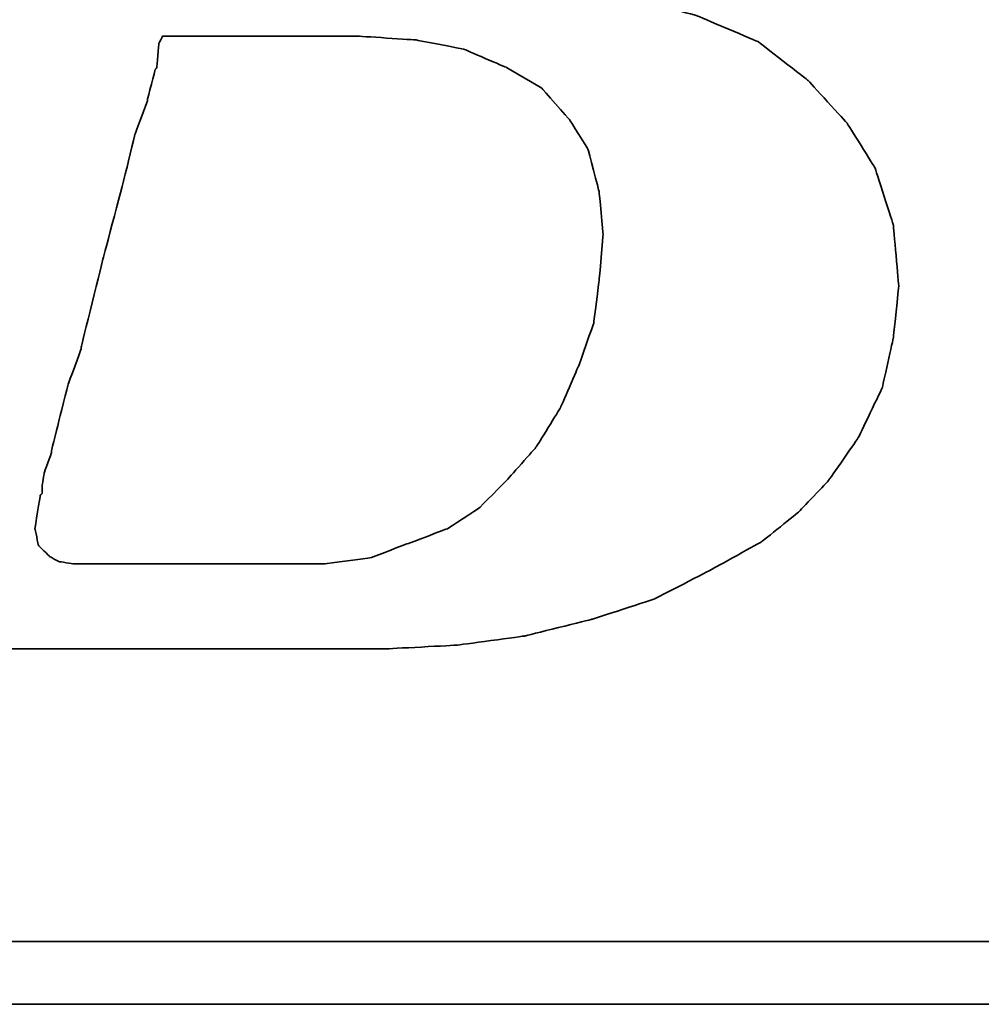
# Model space of a CAD drawing. Header units: millimetres. Extents: x 21 to 280, y -116 to 66.
# Tile 72 of 98: x 212.5 to 213.98, y 6.66 to 8.17. Entities that reach past the tile are written whole.
import ezdxf

# ---------------------------------------------------------------- set-up
doc = ezdxf.new("R2010")
doc.units = ezdxf.units.MM
doc.header["$LTSCALE"] = 0.15
doc.layers.add('DIM', color=4, linetype='CONTINUOUS')
doc.layers.add('layer 1', color=7, linetype='CONTINUOUS')

# ---------------------------------------------------------------- blocks, each defined once
blk = doc.blocks.new('TBI MOTION logo(完整正式版)')
at = {"layer": 'layer 1', "color": 22, "lineweight": 35}
for points, knots in [([(-64.65375, -6.86375), (-64.65375, -6.86375), (-64.84375, -7.29625), (-64.84375, -7.29625), (-64.84375, -7.29625), (-64.84375, -7.29625), (-64.86875, -7.34375), (-64.86875, -7.34375), (-64.86875, -7.34375), (-64.86875, -7.34375), (-64.86875, -7.36875), (-64.86875, -7.36875), (-64.86875, -7.36875), (-64.86875, -7.36875), (-65.15375, -7.65375), (-65.15375, -7.65375), (-65.15375, -7.65375), (-65.15375, -7.65375), (-65.17875, -7.65375), (-65.17875, -7.65375), (-65.17875, -7.65375), (-65.17875, -7.65375), (-65.20375, -7.67875), (-65.20375, -7.67875), (-65.20375, -7.67875), (-65.20375, -7.67875), (-65.58875, -7.87125), (-65.58875, -7.87125), (-65.58875, -7.87125), (-65.58875, -7.87125), (-65.63375, -7.87125), (-65.63375, -7.87125), (-65.63375, -7.87125), (-65.63375, -7.87125), (-65.65875, -7.89375), (-65.65875, -7.89375), (-65.65875, -7.89375), (-65.65875, -7.89375), (-66.09375, -7.94375), (-66.09375, -7.94375), (-66.09375, -7.94375), (-66.09375, -7.94375), (-66.11375, -7.94375), (-66.11375, -7.94375), (-66.11375, -7.94375), (-66.11375, -7.94375), (-66.16375, -7.94375), (-66.16375, -7.94375), (-66.16375, -7.94375), (-66.16375, -7.94375), (-66.30875, -7.94375), (-66.30875, -7.94375), (-66.30875, -7.94375), (-66.30875, -7.94375), (-66.69375, -7.94375), (-66.69375, -7.94375), (-66.69375, -7.94375), (-66.69375, -7.94375), (-67.07375, -7.94375), (-67.07375, -7.94375), (-67.07375, -7.94375), (-67.07375, -7.94375), (-67.12375, -7.94375), (-67.12375, -7.94375), (-67.12375, -7.94375), (-67.12375, -7.94375), (-67.12375, -7.96625), (-67.12375, -7.96625), (-67.12375, -7.96625), (-67.12375, -7.96625), (-67.14875, -7.99125), (-67.14875, -7.99125), (-67.14875, -7.99125), (-67.14875, -7.99125), (-67.24375, -8.34875), (-67.24375, -8.34875), (-67.24375, -8.34875), (-67.24375, -8.34875), (-67.31375, -8.68625), (-67.31375, -8.68625), (-67.31375, -8.68625), (-67.31375, -8.68625), (-67.26875, -8.68625), (-67.26875, -8.68625), (-67.26875, -8.68625), (-67.26875, -8.68625), (-67.07375, -8.68625), (-67.07375, -8.68625), (-67.07375, -8.68625), (-67.07375, -8.68625), (-66.54875, -8.68625), (-66.54875, -8.68625), (-66.54875, -8.68625), (-66.54875, -8.68625), (-65.82625, -8.68625), (-65.82625, -8.68625), (-65.82625, -8.68625), (-65.82625, -8.68625), (-65.01375, -8.68625), (-65.01375, -8.68625), (-65.01375, -8.68625), (-65.01375, -8.68625), (-64.05375, -8.68625), (-64.05375, -8.68625), (-64.05375, -8.68625), (-64.05375, -8.68625), (-62.08375, -8.68625), (-62.08375, -8.68625), (-62.08375, -8.68625), (-62.08375, -8.68625), (-60.06875, -8.68625), (-60.06875, -8.68625), (-60.06875, -8.68625), (-60.06875, -8.68625), (-59.10875, -8.68625), (-59.10875, -8.68625), (-59.10875, -8.68625), (-59.10875, -8.68625), (-58.29375, -8.68625), (-58.29375, -8.68625), (-58.29375, -8.68625), (-58.29375, -8.68625), (-57.57375, -8.68625), (-57.57375, -8.68625), (-57.57375, -8.68625), (-57.57375, -8.68625), (-57.04875, -8.68625), (-57.04875, -8.68625), (-57.04875, -8.68625), (-57.04875, -8.68625), (-56.85375, -8.68625), (-56.85375, -8.68625), (-56.85375, -8.68625), (-56.85375, -8.68625), (-56.70875, -8.68625), (-56.70875, -8.68625), (-56.70875, -8.68625), (-56.70875, -8.68625), (-56.61375, -8.68625), (-56.61375, -8.68625), (-56.61375, -8.68625), (-56.61375, -8.68625), (-56.56875, -8.68625), (-56.56875, -8.68625), (-56.56875, -8.68625), (-56.56875, -8.68625), (-55.65375, -8.63875), (-55.65375, -8.63875), (-55.65375, -8.63875), (-55.65375, -8.63875), (-54.76875, -8.51875), (-54.76875, -8.51875), (-54.76875, -8.51875), (-54.76875, -8.51875), (-53.90375, -8.30375), (-53.90375, -8.30375), (-53.90375, -8.30375), (-53.90375, -8.30375), (-53.08875, -8.03875), (-53.08875, -8.03875), (-53.08875, -8.03875), (-53.08875, -8.03875), (-52.34375, -7.65375), (-52.34375, -7.65375), (-52.34375, -7.65375), (-52.34375, -7.65375), (-51.69875, -7.29625), (-51.69875, -7.29625), (-51.69875, -7.29625), (-51.69875, -7.29625), (-51.21875, -6.91125), (-51.21875, -6.91125), (-51.21875, -6.91125), (-51.21875, -6.91125), (-50.83375, -6.50375), (-50.83375, -6.50375), (-50.83375, -6.50375), (-50.83375, -6.50375), (-50.44875, -5.94875), (-50.44875, -5.94875), (-50.44875, -5.94875), (-50.44875, -5.94875), (-50.13875, -5.30375), (-50.13875, -5.30375), (-50.13875, -5.30375), (-50.13875, -5.30375), (-49.99375, -4.65375), (-49.99375, -4.65375), (-49.99375, -4.65375), (-49.99375, -4.65375), (-49.92375, -3.98375), (-49.92375, -3.98375), (-49.92375, -3.98375), (-49.92375, -3.98375), (-49.99375, -3.19374), (-49.99375, -3.19374), (-49.99375, -3.19374), (-49.99375, -3.19374), (-50.23374, -2.44874), (-50.23374, -2.44874), (-50.23374, -2.44874), (-50.23374, -2.44874), (-50.59375, -1.87374), (-50.59375, -1.87374), (-50.59375, -1.87374), (-50.59375, -1.87374), (-51.09875, -1.31874), (-51.09875, -1.31874), (-51.09875, -1.31874), (-51.09875, -1.31874), (-51.74375, -0.81875), (-51.74375, -0.81875), (-51.74375, -0.81875), (-51.74375, -0.81875), (-52.53875, -0.48125), (-52.53875, -0.48125), (-52.53875, -0.48125), (-52.53875, -0.48125), (-53.47375, -0.21875), (-53.47375, -0.21875), (-53.47375, -0.21875), (-53.47375, -0.21875), (-54.52875, -0.04874), (-54.52875, -0.04874), (-54.52875, -0.04874), (-54.52875, -0.04874), (-55.65375, 0.12125), (-55.65375, 0.12125), (-55.65375, 0.12125), (-55.65375, 0.12125), (-54.50375, 0.28624), (-54.50375, 0.28624), (-54.50375, 0.28624), (-54.50375, 0.28624), (-53.83375, 0.38124), (-53.83375, 0.38124), (-53.83375, 0.38124), (-53.83375, 0.38124), (-53.18375, 0.50125), (-53.18375, 0.50125), (-53.18375, 0.50125), (-53.18375, 0.50125), (-52.55875, 0.66874), (-52.55875, 0.66874), (-52.55875, 0.66874), (-52.55875, 0.66874), (-52.03375, 0.86124), (-52.03375, 0.86124), (-52.03375, 0.86124), (-52.03375, 0.86124), (-51.50374, 1.03124), (-51.50374, 1.03124), (-51.50374, 1.03124), (-51.50374, 1.03124), (-51.09875, 1.27125), (-51.09875, 1.27125), (-51.09875, 1.27125), (-51.09875, 1.27125), (-50.71375, 1.48624), (-50.71375, 1.48624), (-50.71375, 1.48624), (-50.71375, 1.48624), (-50.37625, 1.77625), (-50.37625, 1.77625), (-50.37625, 1.77625), (-50.37625, 1.77625), (-49.82375, 2.37625), (-49.82375, 2.37625), (-49.82375, 2.37625), (-49.82375, 2.37625), (-49.41875, 2.99625), (-49.41875, 2.99625), (-49.41875, 2.99625), (-49.41875, 2.99625), (-49.22375, 3.76625), (-49.22375, 3.76625), (-49.22375, 3.76625), (-49.22375, 3.76625), (-49.15375, 4.50874), (-49.15375, 4.50874), (-49.15375, 4.50874), (-49.15375, 4.50874), (-49.20375, 5.25125), (-49.20375, 5.25125), (-49.20375, 5.25125), (-49.20375, 5.25125), (-49.41875, 5.92625), (-49.41875, 5.92625), (-49.41875, 5.92625), (-49.41875, 5.92625), (-49.77875, 6.47625), (-49.77875, 6.47625), (-49.77875, 6.47625), (-49.77875, 6.47625), (-50.33125, 7.02624), (-50.33125, 7.02624), (-50.33125, 7.02624), (-50.33125, 7.02624), (-51.00125, 7.43625), (-51.00125, 7.43625), (-51.00125, 7.43625), (-51.00125, 7.43625), (-51.79375, 7.72625), (-51.79375, 7.72625), (-51.79375, 7.72625), (-51.79375, 7.72625), (-52.72875, 7.89124), (-52.72875, 7.89124), (-52.72875, 7.89124), (-52.72875, 7.89124), (-53.83375, 7.98625), (-53.83375, 7.98625), (-53.83375, 7.98625), (-53.83375, 7.98625), (-53.92875, 7.98625), (-53.92875, 7.98625), (-53.92875, 7.98625), (-53.92875, 7.98625), (-54.26375, 7.98625), (-54.26375, 7.98625), (-54.26375, 7.98625), (-54.26375, 7.98625), (-54.74375, 7.98625), (-54.74375, 7.98625), (-54.74375, 7.98625), (-54.74375, 7.98625), (-55.36875, 7.98625), (-55.36875, 7.98625), (-55.36875, 7.98625), (-55.36875, 7.98625), (-56.13375, 7.98625), (-56.13375, 7.98625), (-56.13375, 7.98625), (-56.13375, 7.98625), (-56.94875, 7.98625), (-56.94875, 7.98625), (-56.94875, 7.98625), (-56.94875, 7.98625), (-58.77625, 7.98625), (-58.77625, 7.98625), (-58.77625, 7.98625), (-58.77625, 7.98625), (-60.59875, 7.98625), (-60.59875, 7.98625), (-60.59875, 7.98625), (-60.59875, 7.98625), (-61.41375, 7.98625), (-61.41375, 7.98625), (-61.41375, 7.98625), (-61.41375, 7.98625), (-62.17875, 7.98625), (-62.17875, 7.98625), (-62.17875, 7.98625), (-62.17875, 7.98625), (-62.80375, 7.98625), (-62.80375, 7.98625), (-62.80375, 7.98625), (-62.80375, 7.98625), (-63.30625, 7.98625), (-63.30625, 7.98625), (-63.30625, 7.98625), (-63.30625, 7.98625), (-63.57375, 7.98625), (-63.57375, 7.98625), (-63.57375, 7.98625), (-63.57375, 7.98625), (-63.57375, 7.96375), (-63.57375, 7.96375), (-63.57375, 7.96375), (-63.57375, 7.96375), (-63.59875, 7.94125), (-63.59875, 7.94125), (-63.59875, 7.94125), (-63.59875, 7.94125), (-63.69375, 7.55625), (-63.69375, 7.55625), (-63.69375, 7.55625), (-63.69375, 7.55625), (-63.76375, 7.24624), (-63.76375, 7.24624), (-63.76375, 7.24624), (-63.76375, 7.24624), (-63.23875, 7.24624), (-63.23875, 7.24624), (-63.23875, 7.24624), (-63.23875, 7.24624), (-62.75875, 7.24624), (-62.75875, 7.24624), (-62.75875, 7.24624), (-62.75875, 7.24624), (-62.61125, 7.24624), (-62.61125, 7.24624), (-62.61125, 7.24624), (-62.61125, 7.24624), (-62.56625, 7.24624), (-62.56625, 7.24624), (-62.56625, 7.24624), (-62.56625, 7.24624), (-62.22875, 7.24624), (-62.22875, 7.24624), (-62.22875, 7.24624), (-62.22875, 7.24624), (-62.20375, 7.24624), (-62.20375, 7.24624), (-62.20375, 7.24624), (-62.20375, 7.24624), (-62.17875, 7.21875), (-62.17875, 7.21875), (-62.17875, 7.21875), (-62.17875, 7.21875), (-61.96375, 7.17125), (-61.96375, 7.17125), (-61.96375, 7.17125), (-61.96375, 7.17125), (-61.72375, 7.12624), (-61.72375, 7.12624), (-61.72375, 7.12624), (-61.72375, 7.12624), (-61.70375, 7.12624), (-61.70375, 7.12624), (-61.70375, 7.12624), (-61.70375, 7.12624), (-61.55875, 7.07624), (-61.55875, 7.07624), (-61.55875, 7.07624), (-61.55875, 7.07624), (-61.50875, 7.07624), (-61.50875, 7.07624), (-61.50875, 7.07624), (-61.50875, 7.07624), (-61.48375, 7.02624), (-61.48375, 7.02624), (-61.48375, 7.02624), (-61.48375, 7.02624), (-61.31875, 6.83375), (-61.31875, 6.83375), (-61.31875, 6.83375), (-61.31875, 6.83375), (-61.29375, 6.81125), (-61.29375, 6.81125), (-61.29375, 6.81125), (-61.29375, 6.81125), (-61.29375, 6.78625), (-61.29375, 6.78625), (-61.29375, 6.78625), (-61.29375, 6.78625), (-61.19875, 6.50124), (-61.19875, 6.50124), (-61.19875, 6.50124), (-61.19875, 6.50124), (-61.17375, 6.45124), (-61.17375, 6.45124), (-61.17375, 6.45124), (-61.17375, 6.45124), (-61.19875, 6.40625), (-61.19875, 6.40625), (-61.19875, 6.40625), (-61.19875, 6.40625), (-61.26875, 5.99624), (-61.26875, 5.99624), (-61.26875, 5.99624), (-61.26875, 5.99624), (-61.26875, 5.85125), (-61.26875, 5.85125), (-61.26875, 5.85125), (-61.26875, 5.85125), (-61.26875, 5.82625), (-61.26875, 5.82625), (-61.26875, 5.82625), (-61.26875, 5.82625), (-61.29375, 5.80625), (-61.29375, 5.80625), (-61.29375, 5.80625), (-61.29375, 5.80625), (-61.34125, 5.66125), (-61.34125, 5.66125), (-61.34125, 5.66125), (-61.34125, 5.66125), (-61.41375, 5.44625), (-61.41375, 5.44625), (-61.41375, 5.44625), (-61.41375, 5.44625), (-61.48375, 5.15625), (-61.48375, 5.15625), (-61.48375, 5.15625), (-61.48375, 5.15625), (-61.58375, 4.82124), (-61.58375, 4.82124), (-61.58375, 4.82124), (-61.58375, 4.82124), (-61.79875, 4.00375), (-61.79875, 4.00375), (-61.79875, 4.00375), (-61.79875, 4.00375), (-62.05875, 2.99625), (-62.05875, 2.99625), (-62.05875, 2.99625), (-62.05875, 2.99625), (-62.34875, 1.91625), (-62.34875, 1.91625), (-62.34875, 1.91625), (-62.34875, 1.91625), (-62.97375, -0.41124), (-62.97375, -0.41124), (-62.97375, -0.41124), (-62.97375, -0.41124), (-63.59875, -2.75875), (-63.59875, -2.75875), (-63.59875, -2.75875), (-63.59875, -2.75875), (-63.88375, -3.86374), (-63.88375, -3.86374), (-63.88375, -3.86374), (-63.88375, -3.86374), (-64.14875, -4.82374), (-64.14875, -4.82374), (-64.14875, -4.82374), (-64.14875, -4.82374), (-64.36375, -5.64125), (-64.36375, -5.64125), (-64.36375, -5.64125), (-64.36375, -5.64125), (-64.43625, -5.97625), (-64.43625, -5.97625), (-64.43625, -5.97625), (-64.43625, -5.97625), (-64.50875, -6.28625), (-64.50875, -6.28625), (-64.50875, -6.28625), (-64.50875, -6.28625), (-64.50875, -6.30875), (-64.50875, -6.30875), (-64.50875, -6.30875), (-64.50875, -6.30875), (-64.57875, -6.50375), (-64.57875, -6.50375), (-64.57875, -6.50375), (-64.57875, -6.50375), (-64.62875, -6.69625), (-64.62875, -6.69625), (-64.62875, -6.69625), (-64.62875, -6.69625), (-64.62875, -6.76875), (-64.62875, -6.76875), (-64.62875, -6.76875), (-64.62875, -6.76875), (-64.62875, -6.81375), (-64.62875, -6.81375), (-64.62875, -6.81375), (-64.62875, -6.81375), (-64.62875, -6.83875), (-64.62875, -6.83875), (-64.62875, -6.83875), (-64.62875, -6.83875), (-64.65375, -6.86375), (-64.65375, -6.86375)], [0, 0, 0, 0, 0.00719424, 0.00719424, 0.00719424, 0.00719425, 0.01438849, 0.01438849, 0.01438849, 0.0143885, 0.02158273, 0.02158273, 0.02158273, 0.02158274, 0.02877698, 0.02877698, 0.02877698, 0.02877699, 0.03597122, 0.03597122, 0.03597122, 0.03597123, 0.04316547, 0.04316547, 0.04316547, 0.04316548, 0.05035971, 0.05035971, 0.05035971, 0.05035972, 0.05755396, 0.05755396, 0.05755396, 0.05755397, 0.0647482, 0.0647482, 0.0647482, 0.06474821, 0.07194245, 0.07194245, 0.07194245, 0.07194246, 0.07913669, 0.07913669, 0.07913669, 0.0791367, 0.08633094, 0.08633094, 0.08633094, 0.08633095, 0.09352518, 0.09352518, 0.09352518, 0.09352519, 0.10071942, 0.10071942, 0.10071942, 0.10071943, 0.10791367, 0.10791367, 0.10791367, 0.10791368, 0.11510791, 0.11510791, 0.11510791, 0.11510792, 0.12230216, 0.12230216, 0.12230216, 0.12230217, 0.1294964, 0.1294964, 0.1294964, 0.12949641, 0.13669065, 0.13669065, 0.13669065, 0.13669066, 0.14388489, 0.14388489, 0.14388489, 0.1438849, 0.15107914, 0.15107914, 0.15107914, 0.15107915, 0.15827338, 0.15827338, 0.15827338, 0.15827339, 0.16546763, 0.16546763, 0.16546763, 0.16546764, 0.17266187, 0.17266187, 0.17266187, 0.17266188, 0.17985612, 0.17985612, 0.17985612, 0.17985613, 0.18705036, 0.18705036, 0.18705036, 0.18705037, 0.1942446, 0.1942446, 0.1942446, 0.19424461, 0.20143885, 0.20143885, 0.20143885, 0.20143886, 0.20863309, 0.20863309, 0.20863309, 0.2086331, 0.21582734, 0.21582734, 0.21582734, 0.21582735, 0.22302158, 0.22302158, 0.22302158, 0.22302159, 0.23021583, 0.23021583, 0.23021583, 0.23021584, 0.23741007, 0.23741007, 0.23741007, 0.23741008, 0.24460432, 0.24460432, 0.24460432, 0.24460433, 0.25179856, 0.25179856, 0.25179856, 0.25179857, 0.25899281, 0.25899281, 0.25899281, 0.25899282, 0.26618705, 0.26618705, 0.26618705, 0.26618706, 0.27338129, 0.27338129, 0.27338129, 0.2733813, 0.28057554, 0.28057554, 0.28057554, 0.28057555, 0.28776978, 0.28776978, 0.28776978, 0.28776979, 0.29496403, 0.29496403, 0.29496403, 0.29496404, 0.30215827, 0.30215827, 0.30215827, 0.30215828, 0.30935252, 0.30935252, 0.30935252, 0.30935253, 0.31654676, 0.31654676, 0.31654676, 0.31654677, 0.32374101, 0.32374101, 0.32374101, 0.32374102, 0.33093525, 0.33093525, 0.33093525, 0.33093526, 0.3381295, 0.3381295, 0.3381295, 0.33812951, 0.34532374, 0.34532374, 0.34532374, 0.34532375, 0.35251799, 0.35251799, 0.35251799, 0.352518, 0.35971223, 0.35971223, 0.35971223, 0.35971224, 0.36690647, 0.36690647, 0.36690647, 0.36690648, 0.37410072, 0.37410072, 0.37410072, 0.37410073, 0.38129496, 0.38129496, 0.38129496, 0.38129497, 0.38848921, 0.38848921, 0.38848921, 0.38848922, 0.39568345, 0.39568345, 0.39568345, 0.39568346, 0.4028777, 0.4028777, 0.4028777, 0.40287771, 0.41007194, 0.41007194, 0.41007194, 0.41007195, 0.41726619, 0.41726619, 0.41726619, 0.4172662, 0.42446043, 0.42446043, 0.42446043, 0.42446044, 0.43165468, 0.43165468, 0.43165468, 0.43165469, 0.43884892, 0.43884892, 0.43884892, 0.43884893, 0.44604317, 0.44604317, 0.44604317, 0.44604318, 0.45323741, 0.45323741, 0.45323741, 0.45323742, 0.46043165, 0.46043165, 0.46043165, 0.46043166, 0.4676259, 0.4676259, 0.4676259, 0.46762591, 0.47482014, 0.47482014, 0.47482014, 0.47482015, 0.48201439, 0.48201439, 0.48201439, 0.4820144, 0.48920863, 0.48920863, 0.48920863, 0.48920864, 0.49640288, 0.49640288, 0.49640288, 0.49640289, 0.50359712, 0.50359712, 0.50359712, 0.50359713, 0.51079137, 0.51079137, 0.51079137, 0.51079138, 0.51798561, 0.51798561, 0.51798561, 0.51798562, 0.52517986, 0.52517986, 0.52517986, 0.52517987, 0.5323741, 0.5323741, 0.5323741, 0.53237411, 0.53956835, 0.53956835, 0.53956835, 0.53956836, 0.54676259, 0.54676259, 0.54676259, 0.5467626, 0.55395683, 0.55395683, 0.55395683, 0.55395684, 0.56115108, 0.56115108, 0.56115108, 0.56115109, 0.56834532, 0.56834532, 0.56834532, 0.56834533, 0.57553957, 0.57553957, 0.57553957, 0.57553958, 0.58273381, 0.58273381, 0.58273381, 0.58273382, 0.58992806, 0.58992806, 0.58992806, 0.58992807, 0.5971223, 0.5971223, 0.5971223, 0.59712231, 0.60431655, 0.60431655, 0.60431655, 0.60431656, 0.61151079, 0.61151079, 0.61151079, 0.6115108, 0.61870504, 0.61870504, 0.61870504, 0.61870505, 0.62589928, 0.62589928, 0.62589928, 0.62589929, 0.63309353, 0.63309353, 0.63309353, 0.63309354, 0.64028777, 0.64028777, 0.64028777, 0.64028778, 0.64748201, 0.64748201, 0.64748201, 0.64748202, 0.65467626, 0.65467626, 0.65467626, 0.65467627, 0.6618705, 0.6618705, 0.6618705, 0.66187051, 0.66906475, 0.66906475, 0.66906475, 0.66906476, 0.67625899, 0.67625899, 0.67625899, 0.676259, 0.68345324, 0.68345324, 0.68345324, 0.68345325, 0.69064748, 0.69064748, 0.69064748, 0.69064749, 0.69784173, 0.69784173, 0.69784173, 0.69784174, 0.70503597, 0.70503597, 0.70503597, 0.70503598, 0.71223022, 0.71223022, 0.71223022, 0.71223023, 0.71942446, 0.71942446, 0.71942446, 0.71942447, 0.72661871, 0.72661871, 0.72661871, 0.72661872, 0.73381295, 0.73381295, 0.73381295, 0.73381296, 0.74100719, 0.74100719, 0.74100719, 0.7410072, 0.74820144, 0.74820144, 0.74820144, 0.74820145, 0.75539568, 0.75539568, 0.75539568, 0.75539569, 0.76258993, 0.76258993, 0.76258993, 0.76258994, 0.76978417, 0.76978417, 0.76978417, 0.76978418, 0.77697842, 0.77697842, 0.77697842, 0.77697843, 0.78417266, 0.78417266, 0.78417266, 0.78417267, 0.79136691, 0.79136691, 0.79136691, 0.79136692, 0.79856115, 0.79856115, 0.79856115, 0.79856116, 0.8057554, 0.8057554, 0.8057554, 0.80575541, 0.81294964, 0.81294964, 0.81294964, 0.81294965, 0.82014388, 0.82014388, 0.82014388, 0.82014389, 0.82733813, 0.82733813, 0.82733813, 0.82733814, 0.83453237, 0.83453237, 0.83453237, 0.83453238, 0.84172662, 0.84172662, 0.84172662, 0.84172663, 0.84892086, 0.84892086, 0.84892086, 0.84892087, 0.85611511, 0.85611511, 0.85611511, 0.85611512, 0.86330935, 0.86330935, 0.86330935, 0.86330936, 0.8705036, 0.8705036, 0.8705036, 0.87050361, 0.87769784, 0.87769784, 0.87769784, 0.87769785, 0.88489209, 0.88489209, 0.88489209, 0.8848921, 0.89208633, 0.89208633, 0.89208633, 0.89208634, 0.89928058, 0.89928058, 0.89928058, 0.89928059, 0.90647482, 0.90647482, 0.90647482, 0.90647483, 0.91366906, 0.91366906, 0.91366906, 0.91366907, 0.92086331, 0.92086331, 0.92086331, 0.92086332, 0.92805755, 0.92805755, 0.92805755, 0.92805756, 0.9352518, 0.9352518, 0.9352518, 0.93525181, 0.94244604, 0.94244604, 0.94244604, 0.94244605, 0.94964029, 0.94964029, 0.94964029, 0.9496403, 0.95683453, 0.95683453, 0.95683453, 0.95683454, 0.96402878, 0.96402878, 0.96402878, 0.96402879, 0.97122302, 0.97122302, 0.97122302, 0.97122303, 0.97841727, 0.97841727, 0.97841727, 0.97841728, 0.98561151, 0.98561151, 0.98561151, 0.98561152, 0.99280576, 0.99280576, 0.99280576, 0.99280577, 1, 1, 1, 1]), ([(-61.03125, -6.57375), (-61.03125, -6.57375), (-61.03125, -6.67125), (-61.03125, -6.67125), (-61.03125, -6.67125), (-61.03125, -6.67125), (-61.05375, -6.69625), (-61.05375, -6.69625), (-61.05375, -6.69625), (-61.05375, -6.69625), (-61.12375, -7.12875), (-61.12375, -7.12875), (-61.12375, -7.12875), (-61.12375, -7.12875), (-61.07875, -7.34375), (-61.07875, -7.34375), (-61.07875, -7.34375), (-61.07875, -7.34375), (-60.93375, -7.48875), (-60.93375, -7.48875), (-60.93375, -7.48875), (-60.93375, -7.48875), (-60.81375, -7.55625), (-60.81375, -7.55625), (-60.81375, -7.55625), (-60.81375, -7.55625), (-60.62375, -7.58375), (-60.62375, -7.58375), (-60.62375, -7.58375), (-60.62375, -7.58375), (-60.30875, -7.58375), (-60.30875, -7.58375), (-60.30875, -7.58375), (-60.30875, -7.58375), (-59.97375, -7.58375), (-59.97375, -7.58375), (-59.97375, -7.58375), (-59.97375, -7.58375), (-59.87875, -7.58375), (-59.87875, -7.58375), (-59.87875, -7.58375), (-59.87875, -7.58375), (-59.63625, -7.58375), (-59.63625, -7.58375), (-59.63625, -7.58375), (-59.63625, -7.58375), (-58.96875, -7.58375), (-58.96875, -7.58375), (-58.96875, -7.58375), (-58.96875, -7.58375), (-58.29375, -7.58375), (-58.29375, -7.58375), (-58.29375, -7.58375), (-58.29375, -7.58375), (-58.05375, -7.58375), (-58.05375, -7.58375), (-58.05375, -7.58375), (-58.05375, -7.58375), (-57.98375, -7.58375), (-57.98375, -7.58375), (-57.98375, -7.58375), (-57.98375, -7.58375), (-57.35875, -7.58375), (-57.35875, -7.58375), (-57.35875, -7.58375), (-57.35875, -7.58375), (-56.78375, -7.50875), (-56.78375, -7.50875), (-56.78375, -7.50875), (-56.78375, -7.50875), (-56.27875, -7.31875), (-56.27875, -7.31875), (-56.27875, -7.31875), (-56.27875, -7.31875), (-55.77375, -7.12875), (-55.77375, -7.12875), (-55.77375, -7.12875), (-55.77375, -7.12875), (-55.36875, -6.86375), (-55.36875, -6.86375), (-55.36875, -6.86375), (-55.36875, -6.86375), (-55.00875, -6.50375), (-55.00875, -6.50375), (-55.00875, -6.50375), (-55.00875, -6.50375), (-54.62375, -6.06875), (-54.62375, -6.06875), (-54.62375, -6.06875), (-54.62375, -6.06875), (-54.31375, -5.56875), (-54.31375, -5.56875), (-54.31375, -5.56875), (-54.31375, -5.56875), (-54.07375, -5.01625), (-54.07375, -5.01625), (-54.07375, -5.01625), (-54.07375, -5.01625), (-53.87875, -4.46374), (-53.87875, -4.46374), (-53.87875, -4.46374), (-53.87875, -4.46374), (-53.80875, -3.91375), (-53.80875, -3.91375), (-53.80875, -3.91375), (-53.80875, -3.91375), (-53.75875, -3.31375), (-53.75875, -3.31375), (-53.75875, -3.31375), (-53.75875, -3.31375), (-53.80875, -2.75875), (-53.80875, -2.75875), (-53.80875, -2.75875), (-53.80875, -2.75875), (-53.95375, -2.20875), (-53.95375, -2.20875), (-53.95375, -2.20875), (-53.95375, -2.20875), (-54.19375, -1.82625), (-54.19375, -1.82625), (-54.19375, -1.82625), (-54.19375, -1.82625), (-54.55375, -1.41875), (-54.55375, -1.41875), (-54.55375, -1.41875), (-54.55375, -1.41875), (-55.00875, -1.15125), (-55.00875, -1.15125), (-55.00875, -1.15125), (-55.00875, -1.15125), (-55.56125, -0.91375), (-55.56125, -0.91375), (-55.56125, -0.91375), (-55.56125, -0.91375), (-56.18125, -0.79375), (-56.18125, -0.79375), (-56.18125, -0.79375), (-56.18125, -0.79375), (-56.94875, -0.74374), (-56.94875, -0.74374), (-56.94875, -0.74374), (-56.94875, -0.74374), (-56.99875, -0.74374), (-56.99875, -0.74374), (-56.99875, -0.74374), (-56.99875, -0.74374), (-57.09375, -0.74374), (-57.09375, -0.74374), (-57.09375, -0.74374), (-57.09375, -0.74374), (-57.38375, -0.74374), (-57.38375, -0.74374), (-57.38375, -0.74374), (-57.38375, -0.74374), (-57.76875, -0.74374), (-57.76875, -0.74374), (-57.76875, -0.74374), (-57.76875, -0.74374), (-58.24625, -0.74374), (-58.24625, -0.74374), (-58.24625, -0.74374), (-58.24625, -0.74374), (-58.72875, -0.74374), (-58.72875, -0.74374), (-58.72875, -0.74374), (-58.72875, -0.74374), (-59.20875, -0.74374), (-59.20875, -0.74374), (-59.20875, -0.74374), (-59.20875, -0.74374), (-59.46875, -0.74374), (-59.46875, -0.74374), (-59.46875, -0.74374), (-59.46875, -0.74374), (-59.51625, -0.83875), (-59.51625, -0.83875), (-59.51625, -0.83875), (-59.51625, -0.83875), (-59.54375, -1.15125), (-59.54375, -1.15125), (-59.54375, -1.15125), (-59.54375, -1.15125), (-59.56375, -1.17874), (-59.56375, -1.17874), (-59.56375, -1.17874), (-59.56375, -1.17874), (-59.66375, -1.55875), (-59.66375, -1.55875), (-59.66375, -1.55875), (-59.66375, -1.55875), (-59.66375, -1.58375), (-59.66375, -1.58375), (-59.66375, -1.58375), (-59.66375, -1.58375), (-59.82875, -2.01874), (-59.82875, -2.01874), (-59.82875, -2.01874), (-59.82875, -2.01874), (-59.94875, -2.52125), (-59.94875, -2.52125), (-59.94875, -2.52125), (-59.94875, -2.52125), (-60.23875, -3.62375), (-60.23875, -3.62375), (-60.23875, -3.62375), (-60.23875, -3.62375), (-60.52375, -4.77624), (-60.52375, -4.77624), (-60.52375, -4.77624), (-60.52375, -4.77624), (-60.52375, -4.79874), (-60.52375, -4.79874), (-60.52375, -4.79874), (-60.52375, -4.79874), (-60.69125, -5.25375), (-60.69125, -5.25375), (-60.69125, -5.25375), (-60.69125, -5.25375), (-60.81375, -5.73625), (-60.81375, -5.73625), (-60.81375, -5.73625), (-60.81375, -5.73625), (-60.90875, -6.11875), (-60.90875, -6.11875), (-60.90875, -6.11875), (-60.90875, -6.11875), (-60.90875, -6.14375), (-60.90875, -6.14375), (-60.90875, -6.14375), (-60.90875, -6.14375), (-61.00375, -6.40875), (-61.00375, -6.40875), (-61.00375, -6.40875), (-61.00375, -6.40875), (-61.03125, -6.57375), (-61.03125, -6.57375)], [0, 0, 0, 0, 0.01694915, 0.01694915, 0.01694915, 0.01694916, 0.03389831, 0.03389831, 0.03389831, 0.03389832, 0.05084746, 0.05084746, 0.05084746, 0.05084747, 0.06779661, 0.06779661, 0.06779661, 0.06779662, 0.08474576, 0.08474576, 0.08474576, 0.08474577, 0.10169492, 0.10169492, 0.10169492, 0.10169493, 0.11864407, 0.11864407, 0.11864407, 0.11864408, 0.13559322, 0.13559322, 0.13559322, 0.13559323, 0.15254237, 0.15254237, 0.15254237, 0.15254238, 0.16949153, 0.16949153, 0.16949153, 0.16949154, 0.18644068, 0.18644068, 0.18644068, 0.18644069, 0.20338983, 0.20338983, 0.20338983, 0.20338984, 0.22033898, 0.22033898, 0.22033898, 0.22033899, 0.23728814, 0.23728814, 0.23728814, 0.23728815, 0.25423729, 0.25423729, 0.25423729, 0.2542373, 0.27118644, 0.27118644, 0.27118644, 0.27118645, 0.28813559, 0.28813559, 0.28813559, 0.2881356, 0.30508475, 0.30508475, 0.30508475, 0.30508476, 0.3220339, 0.3220339, 0.3220339, 0.32203391, 0.33898305, 0.33898305, 0.33898305, 0.33898306, 0.3559322, 0.3559322, 0.3559322, 0.35593221, 0.37288136, 0.37288136, 0.37288136, 0.37288137, 0.38983051, 0.38983051, 0.38983051, 0.38983052, 0.40677966, 0.40677966, 0.40677966, 0.40677967, 0.42372881, 0.42372881, 0.42372881, 0.42372882, 0.44067797, 0.44067797, 0.44067797, 0.44067798, 0.45762712, 0.45762712, 0.45762712, 0.45762713, 0.47457627, 0.47457627, 0.47457627, 0.47457628, 0.49152542, 0.49152542, 0.49152542, 0.49152543, 0.50847458, 0.50847458, 0.50847458, 0.50847459, 0.52542373, 0.52542373, 0.52542373, 0.52542374, 0.54237288, 0.54237288, 0.54237288, 0.54237289, 0.55932203, 0.55932203, 0.55932203, 0.55932204, 0.57627119, 0.57627119, 0.57627119, 0.5762712, 0.59322034, 0.59322034, 0.59322034, 0.59322035, 0.61016949, 0.61016949, 0.61016949, 0.6101695, 0.62711864, 0.62711864, 0.62711864, 0.62711865, 0.6440678, 0.6440678, 0.6440678, 0.64406781, 0.66101695, 0.66101695, 0.66101695, 0.66101696, 0.6779661, 0.6779661, 0.6779661, 0.67796611, 0.69491525, 0.69491525, 0.69491525, 0.69491526, 0.71186441, 0.71186441, 0.71186441, 0.71186442, 0.72881356, 0.72881356, 0.72881356, 0.72881357, 0.74576271, 0.74576271, 0.74576271, 0.74576272, 0.76271186, 0.76271186, 0.76271186, 0.76271187, 0.77966102, 0.77966102, 0.77966102, 0.77966103, 0.79661017, 0.79661017, 0.79661017, 0.79661018, 0.81355932, 0.81355932, 0.81355932, 0.81355933, 0.83050847, 0.83050847, 0.83050847, 0.83050848, 0.84745763, 0.84745763, 0.84745763, 0.84745764, 0.86440678, 0.86440678, 0.86440678, 0.86440679, 0.88135593, 0.88135593, 0.88135593, 0.88135594, 0.89830508, 0.89830508, 0.89830508, 0.89830509, 0.91525424, 0.91525424, 0.91525424, 0.91525425, 0.93220339, 0.93220339, 0.93220339, 0.9322034, 0.94915254, 0.94915254, 0.94915254, 0.94915255, 0.96610169, 0.96610169, 0.96610169, 0.9661017, 0.98305085, 0.98305085, 0.98305085, 0.98305086, 1, 1, 1, 1]), ([(75.90875, -9.47875), (75.90875, -9.47875), (75.90875, -12.28625), (75.90875, -12.28625), (75.90875, -12.28625), (75.90875, -12.28625), (75.90875, -12.47875), (75.90875, -12.47875), (75.90875, -12.47875), (75.90875, -12.47875), (75.71625, -12.47875), (75.71625, -12.47875), (75.71625, -12.47875), (75.71625, -12.47875), (-88.32875, -12.47875), (-88.32875, -12.47875), (-88.32875, -12.47875), (-88.32875, -12.47875), (-88.32875, -13.29375), (-88.32875, -13.29375), (-88.32875, -13.29375), (-88.32875, -13.29375), (82.89125, -13.29375), (82.89125, -13.29375), (82.89125, -13.29375), (82.89125, -13.29375), (75.90875, -9.47875), (75.90875, -9.47875)], [0, 0, 0, 0, 0.14285714, 0.14285714, 0.14285714, 0.14285715, 0.28571429, 0.28571429, 0.28571429, 0.2857143, 0.42857143, 0.42857143, 0.42857143, 0.42857144, 0.57142857, 0.57142857, 0.57142857, 0.57142858, 0.71428571, 0.71428571, 0.71428571, 0.71428572, 0.85714286, 0.85714286, 0.85714286, 0.85714287, 1, 1, 1, 1])]:
    blk.add_open_spline(points, degree=3, knots=knots, dxfattribs=at)

msp = doc.modelspace()

# ---------------------------------------------------------------- block references
at = {"layer": 'DIM', "color": 0, "xscale": 0.1185822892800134, "yscale": 0.1185822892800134, "zscale": 0.1185822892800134}
msp.add_blockref('TBI MOTION logo(完整正式版)', (219.772, 8.2355), dxfattribs=at)

doc.saveas('drawing.dxf')
